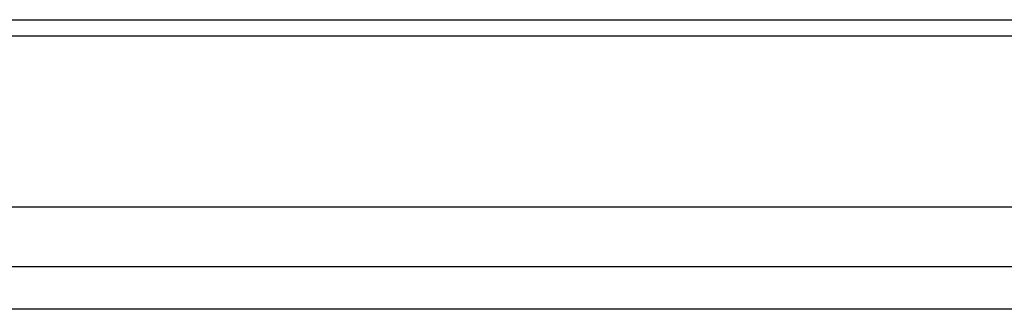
# Model space of a CAD drawing. Header units: millimetres. Extents: x 7143 to 9546, y -1575 to -869.
# Tile 45 of 94: x 7425 to 7467, y -1229 to -1217. Entities that reach past the tile are written whole.
import ezdxf

# ---------------------------------------------------------------- set-up
doc = ezdxf.new("R2010")
doc.units = ezdxf.units.MM
doc.header["$LTSCALE"] = 3

msp = doc.modelspace()

# ---------------------------------------------------------------- linework, layer by layer
at = {"linetype": 'Continuous', "lineweight": 30}
for p, q in [((7595.473, -1225.048), (7408.466, -1225.048)), ((7591.759, -1227.548), (7219.187, -1227.548)), ((7589.971, -1229.335), (7220.974, -1229.335))]:
    msp.add_line(p, q, dxfattribs=at)
at = {"linetype": 'Continuous', "lineweight": 30, "flags": 128}
msp.add_lwpolyline([(7602.683, -1217.852), (7602.683, -1217.852), (7600.683, -1217.852), (7592.683, -1217.852), (7560.683, -1217.85), (7432.683, -1217.846), (7208.263, -1217.852), (7208.262, -1217.852)], dxfattribs=at)
at = {"linetype": 'Continuous', "lineweight": 30}
msp.add_open_spline([(7207.473, -1217.171), (7209.417, -1217.174), (7213.31, -1217.18), (7229.337, -1217.158), (7291.965, -1217.198), (7386.351, -1217.171), (7474.228, -1217.165), (7514.307, -1217.176), (7520.663, -1217.183), (7521.397, -1217.184)], degree=3, knots=[0, 0, 0, 0, 0.018589, 0.037225, 0.153185, 0.617025, 0.939231, 0.99298, 1, 1, 1, 1], dxfattribs=at)

doc.saveas('drawing.dxf')
